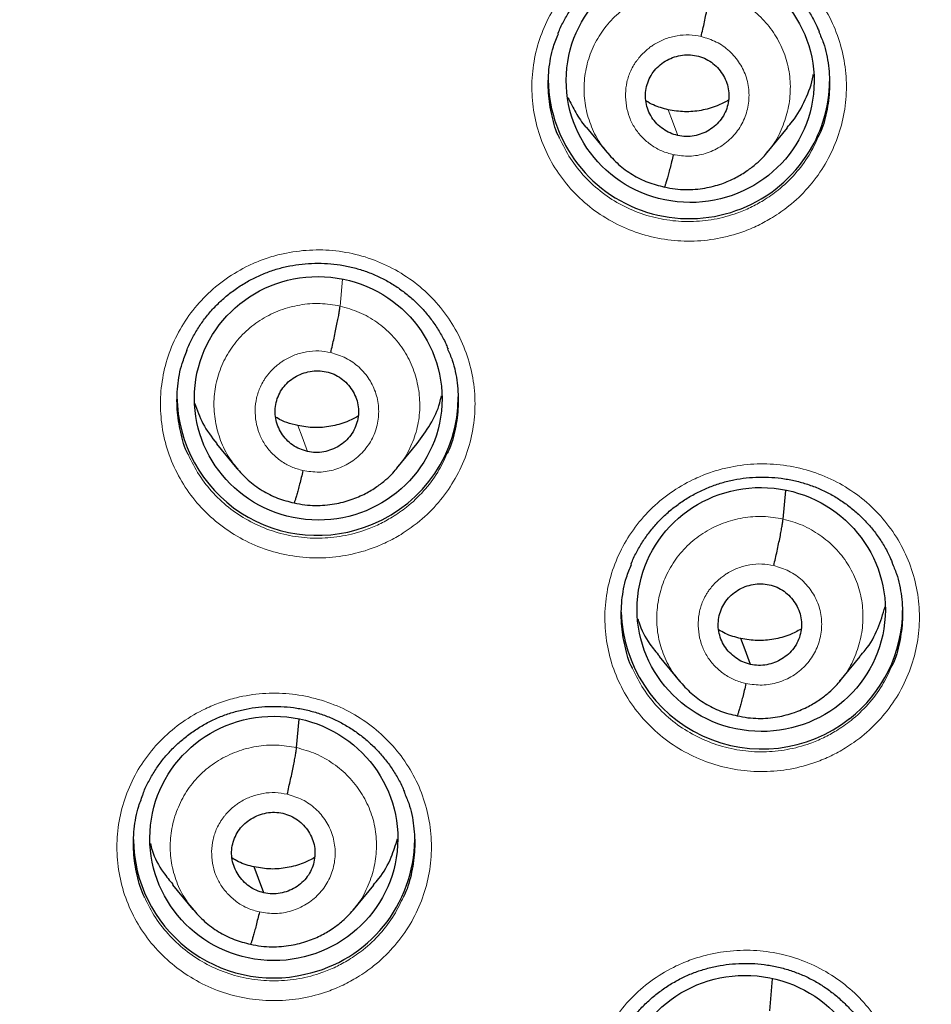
# Model space of a CAD drawing. Header units: millimetres. Extents: x 8 to 2314, y 12 to 2305.
# Tile 53 of 156: x 1087 to 1098, y 1794 to 1806. Entities that reach past the tile are written whole.
import ezdxf

# ---------------------------------------------------------------- set-up
doc = ezdxf.new("R2010")
doc.units = ezdxf.units.MM

msp = doc.modelspace()

# ---------------------------------------------------------------- linework, layer by layer
at = {"color": 7, "linetype": 'Continuous', "lineweight": 30}
for p, q in [((1093.407, 1804.689), (1093.654, 1804.391)), ((1095.591, 1804.389), (1095.837, 1804.686)), ((1095.595, 1804.401), (1095.587, 1804.392)), ((1088.937, 1800.869), (1089.183, 1800.571)), ((1091.117, 1800.574), (1091.363, 1800.873)), ((1095.784, 1799.959), (1095.815, 1800.303)), ((1094.285, 1798.297), (1094.532, 1797.999)), ((1096.47, 1798), (1096.716, 1798.298)), ((1096.474, 1798.012), (1096.466, 1798.003)), ((1089.905, 1797.197), (1089.936, 1797.54)), ((1088.405, 1795.54), (1088.652, 1795.241)), ((1090.591, 1795.238), (1090.838, 1795.536)), ((1090.596, 1795.251), (1090.587, 1795.242)), ((1095.623, 1794.018), (1095.657, 1794.402))]:
    msp.add_line(p, q, dxfattribs=at)
at = {"color": 252, "linetype": 'Continuous', "lineweight": 0}
msp.add_line((1090.431, 1802.533), (1090.46, 1802.858), dxfattribs=at)
at = {"color": 252, "linetype": 'Continuous', "lineweight": 0, "flags": 128}
for points in [[(1094.512, 1804.593), (1094.446, 1804.768), (1094.394, 1804.905)], [(1090.036, 1800.776), (1089.971, 1800.951), (1089.919, 1801.088)]]:
    msp.add_lwpolyline(points, dxfattribs=at)
at = {"color": 7, "linetype": 'Continuous', "lineweight": 30, "flags": 128}
for points in [[(1095.389, 1798.202), (1095.324, 1798.377), (1095.272, 1798.515)], [(1089.51, 1795.442), (1089.445, 1795.617), (1089.393, 1795.755)]]:
    msp.add_lwpolyline(points, dxfattribs=at)
at = {"color": 7, "linetype": 'Continuous', "lineweight": 30}
for centre, radius, start, end in [((1086.401, 1810.45), 23.103, 180.8483, 359.1517), ((1094.649, 1805.293), 1.704, 181.0087, 328.5342), ((1094.699, 1805.264), 1.646, 328.481, 359.3991), ((1090.155, 1801.458), 1.696, 180.7828, 293.1916), ((1090.191, 1801.442), 1.668, 292.2826, 359.7359), ((1095.529, 1798.883), 1.702, 181.6655, 308.3167), ((1095.57, 1798.858), 1.658, 307.7223, 359.8691), ((1089.624, 1796.105), 1.691, 180.6489, 283.0997), ((1089.656, 1796.097), 1.676, 282.0654, 359.6104)]:
    msp.add_arc(centre, radius, start, end, dxfattribs=at)
at = {"color": 252, "linetype": 'Continuous', "lineweight": 0}
for centre, radius, start, end in [((1086.401, 1810.485), 23.124, 184.4176, 355.534), ((1086.901, 1811.089), 44.979, 269.5642, 350.8082)]:
    msp.add_arc(centre, radius, start, end, dxfattribs=at)
at = {"color": 7, "linetype": 'Continuous', "lineweight": 30}
for centre, major_axis, ratio in [((1094.661, 1805.253), (1.496, -0.083), 0.980362), ((1090.166, 1801.418), (1.494, -0.079), 0.983231), ((1095.519, 1798.866), (1.492, -0.158), 0.982101), ((1089.63, 1796.1), (1.496, -0.083), 0.984989), ((1095.33, 1792.97), (1.493, -0.143), 0.983577)]:
    msp.add_ellipse(centre, major_axis=major_axis, ratio=ratio, dxfattribs=at)
at = {"color": 252, "linetype": 'Continuous', "lineweight": 0}
for points, knots in [([(1095.655, 1803.602), (1095.722, 1803.647), (1095.878, 1803.751), (1096.089, 1803.956), (1096.279, 1804.21), (1096.422, 1804.493), (1096.516, 1804.795), (1096.556, 1805.108), (1096.542, 1805.423), (1096.474, 1805.731), (1096.355, 1806.024), (1096.186, 1806.292), (1095.975, 1806.529), (1095.725, 1806.727), (1095.446, 1806.883), (1095.143, 1806.988), (1094.826, 1807.044), (1094.505, 1807.046), (1094.227, 1807.002), (1093.997, 1806.932), (1093.775, 1806.839), (1093.534, 1806.697), (1093.289, 1806.492), (1093.083, 1806.249), (1092.921, 1805.976), (1092.809, 1805.68), (1092.749, 1805.37), (1092.743, 1805.055), (1092.79, 1804.743), (1092.891, 1804.444), (1093.04, 1804.165), (1093.237, 1803.916), (1093.472, 1803.702), (1093.742, 1803.53), (1094.037, 1803.405), (1094.349, 1803.331), (1094.67, 1803.308), (1094.991, 1803.34), (1095.262, 1803.412), (1095.483, 1803.504), (1095.597, 1803.569), (1095.655, 1803.602)], [0, 0, 0, 0, 0.020431, 0.047274, 0.074117, 0.100959, 0.1278, 0.154641, 0.181482, 0.208325, 0.235168, 0.262013, 0.288859, 0.315707, 0.342556, 0.369405, 0.396255, 0.423104, 0.449953, 0.466724, 0.483495, 0.510337, 0.537179, 0.564021, 0.590863, 0.617704, 0.644545, 0.671386, 0.698228, 0.725071, 0.751915, 0.778762, 0.805608, 0.832457, 0.859306, 0.886156, 0.913005, 0.939854, 0.966702, 0.983351, 1, 1, 1, 1]), ([(1093.669, 1804.382), (1093.633, 1804.424), (1093.546, 1804.527), (1093.452, 1804.723), (1093.387, 1804.954), (1093.371, 1805.195), (1093.403, 1805.434), (1093.481, 1805.663), (1093.603, 1805.873), (1093.765, 1806.055), (1093.959, 1806.203), (1094.181, 1806.31), (1094.418, 1806.372), (1094.664, 1806.393), (1094.825, 1806.367), (1094.906, 1806.353)], [0, 0, 0, 0, 0.0535657, 0.1323922, 0.2112458, 0.2900567, 0.368937, 0.4478684, 0.5267346, 0.6055957, 0.6844515, 0.7632919, 0.842212, 0.9211248, 1, 1, 1, 1]), ([(1094.906, 1806.353), (1094.985, 1806.331), (1095.142, 1806.288), (1095.355, 1806.164), (1095.54, 1806.006), (1095.691, 1805.816), (1095.8, 1805.6), (1095.864, 1805.367), (1095.878, 1805.127), (1095.846, 1804.887), (1095.766, 1804.66), (1095.681, 1804.495), (1095.611, 1804.418), (1095.595, 1804.401)], [0, 0, 0, 0, 0.097394, 0.194658, 0.291963, 0.389233, 0.486491, 0.583666, 0.680791, 0.778044, 0.875296, 0.97242, 1, 1, 1, 1]), ([(1094.457, 1804.362), (1094.41, 1804.375), (1094.316, 1804.401), (1094.189, 1804.475), (1094.078, 1804.569), (1093.988, 1804.683), (1093.923, 1804.812), (1093.886, 1804.952), (1093.876, 1805.096), (1093.892, 1805.24), (1093.931, 1805.358), (1093.97, 1805.43), (1093.992, 1805.465), (1094.004, 1805.483), (1094.014, 1805.495), (1094.026, 1805.512), (1094.049, 1805.542), (1094.089, 1805.586), (1094.138, 1805.631), (1094.185, 1805.667), (1094.255, 1805.714), (1094.359, 1805.764), (1094.501, 1805.803), (1094.648, 1805.815), (1094.745, 1805.798), (1094.793, 1805.79)], [0, 0, 0, 0, 0.062595, 0.124976, 0.187335, 0.249628, 0.311862, 0.374265, 0.43688, 0.499532, 0.562176, 0.59722, 0.606397, 0.615571, 0.624741, 0.626606, 0.64241, 0.67353, 0.703949, 0.727663, 0.749884, 0.812385, 0.8749, 0.937372, 1, 1, 1, 1]), ([(1094.793, 1805.79), (1094.856, 1805.771), (1094.98, 1805.733), (1095.14, 1805.618), (1095.266, 1805.47), (1095.348, 1805.294), (1095.38, 1805.104), (1095.361, 1804.911), (1095.292, 1804.73), (1095.178, 1804.572), (1095.026, 1804.449), (1094.846, 1804.369), (1094.651, 1804.334), (1094.522, 1804.353), (1094.457, 1804.362)], [0, 0, 0, 0, 0.083337, 0.166672, 0.250006, 0.33334, 0.416671, 0.500005, 0.583337, 0.666672, 0.750007, 0.83334, 0.916666, 1, 1, 1, 1]), ([(1095.546, 1803.809), (1095.495, 1803.78), (1095.392, 1803.721), (1095.194, 1803.639), (1094.952, 1803.574), (1094.665, 1803.546), (1094.378, 1803.566), (1094.099, 1803.632), (1093.835, 1803.744), (1093.594, 1803.897), (1093.384, 1804.089), (1093.206, 1804.31), (1093.124, 1804.477), (1093.083, 1804.56)], [0, 0, 0, 0, 0.0606465, 0.121293, 0.2190929, 0.3168928, 0.4146998, 0.5125069, 0.6103104, 0.7081139, 0.8059088, 0.9037036, 1, 1, 1, 1]), ([(1096.209, 1804.576), (1096.174, 1804.502), (1096.1, 1804.342), (1095.933, 1804.126), (1095.746, 1803.942), (1095.606, 1803.849), (1095.546, 1803.809)], [0, 0, 0, 0, 0.239983, 0.515239, 0.790494, 1, 1, 1, 1]), ([(1091.168, 1799.774), (1091.234, 1799.818), (1091.389, 1799.921), (1091.599, 1800.124), (1091.79, 1800.378), (1091.934, 1800.66), (1092.028, 1800.961), (1092.068, 1801.274), (1092.055, 1801.588), (1091.987, 1801.896), (1091.868, 1802.189), (1091.7, 1802.457), (1091.489, 1802.695), (1091.24, 1802.893), (1090.96, 1803.049), (1090.658, 1803.156), (1090.341, 1803.212), (1090.019, 1803.214), (1089.741, 1803.171), (1089.511, 1803.102), (1089.29, 1803.01), (1089.048, 1802.869), (1088.803, 1802.664), (1088.597, 1802.422), (1088.435, 1802.15), (1088.322, 1801.855), (1088.261, 1801.546), (1088.255, 1801.231), (1088.301, 1800.919), (1088.402, 1800.62), (1088.551, 1800.341), (1088.747, 1800.092), (1088.983, 1799.877), (1089.252, 1799.705), (1089.547, 1799.579), (1089.859, 1799.504), (1090.18, 1799.481), (1090.5, 1799.511), (1090.772, 1799.584), (1090.994, 1799.675), (1091.11, 1799.741), (1091.168, 1799.774)], [0, 0, 0, 0, 0.020147, 0.046988, 0.073829, 0.100671, 0.127514, 0.154359, 0.181204, 0.208052, 0.2349, 0.26175, 0.288599, 0.315448, 0.342298, 0.369145, 0.395992, 0.422836, 0.449681, 0.466444, 0.483207, 0.510049, 0.536891, 0.563732, 0.590574, 0.617417, 0.644261, 0.671107, 0.697953, 0.724802, 0.75165, 0.7785, 0.80535, 0.832198, 0.859047, 0.885893, 0.91274, 0.939583, 0.966427, 0.983213, 1, 1, 1, 1]), ([(1089.197, 1800.563), (1089.161, 1800.606), (1089.073, 1800.71), (1088.981, 1800.908), (1088.916, 1801.139), (1088.899, 1801.379), (1088.928, 1801.618), (1089.007, 1801.845), (1089.129, 1802.054), (1089.29, 1802.235), (1089.484, 1802.383), (1089.705, 1802.489), (1089.942, 1802.552), (1090.189, 1802.573), (1090.35, 1802.546), (1090.431, 1802.533)], [0, 0, 0, 0, 0.054637, 0.133398, 0.212316, 0.291159, 0.369764, 0.44834, 0.527066, 0.605808, 0.684469, 0.763248, 0.842191, 0.921125, 1, 1, 1, 1]), ([(1090.431, 1802.533), (1090.509, 1802.511), (1090.666, 1802.466), (1090.878, 1802.342), (1091.063, 1802.185), (1091.212, 1801.994), (1091.319, 1801.778), (1091.383, 1801.545), (1091.401, 1801.306), (1091.372, 1801.066), (1091.291, 1800.841), (1091.204, 1800.677), (1091.134, 1800.601), (1091.119, 1800.584)], [0, 0, 0, 0, 0.09741, 0.194797, 0.292075, 0.389191, 0.486445, 0.583892, 0.681247, 0.778308, 0.875332, 0.972541, 1, 1, 1, 1]), ([(1089.982, 1800.545), (1089.934, 1800.558), (1089.84, 1800.584), (1089.713, 1800.658), (1089.603, 1800.752), (1089.513, 1800.866), (1089.448, 1800.995), (1089.411, 1801.135), (1089.4, 1801.278), (1089.417, 1801.422), (1089.456, 1801.54), (1089.495, 1801.612), (1089.517, 1801.647), (1089.529, 1801.664), (1089.538, 1801.677), (1089.55, 1801.693), (1089.573, 1801.723), (1089.615, 1801.769), (1089.666, 1801.815), (1089.713, 1801.851), (1089.782, 1801.896), (1089.883, 1801.946), (1090.025, 1801.984), (1090.173, 1801.996), (1090.269, 1801.979), (1090.318, 1801.97)], [0, 0, 0, 0, 0.062596, 0.124977, 0.187335, 0.249628, 0.311862, 0.374265, 0.436879, 0.49953, 0.562173, 0.597216, 0.606393, 0.615567, 0.624736, 0.626485, 0.642139, 0.673407, 0.706531, 0.730892, 0.749877, 0.812377, 0.874896, 0.93737, 1, 1, 1, 1]), ([(1090.318, 1801.97), (1090.38, 1801.951), (1090.505, 1801.913), (1090.665, 1801.798), (1090.791, 1801.65), (1090.872, 1801.475), (1090.905, 1801.284), (1090.886, 1801.092), (1090.817, 1800.911), (1090.702, 1800.754), (1090.55, 1800.63), (1090.371, 1800.551), (1090.176, 1800.516), (1090.046, 1800.535), (1089.982, 1800.545)], [0, 0, 0, 0, 0.083333, 0.166663, 0.249999, 0.333333, 0.416667, 0.499997, 0.583328, 0.666661, 0.749995, 0.833329, 0.916663, 1, 1, 1, 1]), ([(1091.06, 1799.982), (1091.008, 1799.952), (1090.905, 1799.893), (1090.706, 1799.811), (1090.463, 1799.747), (1090.177, 1799.72), (1089.89, 1799.74), (1089.611, 1799.807), (1089.347, 1799.92), (1089.106, 1800.074), (1088.896, 1800.266), (1088.719, 1800.486), (1088.637, 1800.653), (1088.597, 1800.735)], [0, 0, 0, 0, 0.061142, 0.122283, 0.220053, 0.317822, 0.415591, 0.51336, 0.611131, 0.708901, 0.806684, 0.904468, 1, 1, 1, 1]), ([(1091.722, 1800.746), (1091.687, 1800.671), (1091.613, 1800.511), (1091.445, 1800.295), (1091.258, 1800.113), (1091.12, 1800.021), (1091.06, 1799.982)], [0, 0, 0, 0, 0.242149, 0.517672, 0.793195, 1, 1, 1, 1]), ([(1096.537, 1797.193), (1096.604, 1797.237), (1096.759, 1797.341), (1096.97, 1797.545), (1097.161, 1797.798), (1097.304, 1798.08), (1097.398, 1798.382), (1097.438, 1798.694), (1097.425, 1799.008), (1097.357, 1799.316), (1097.238, 1799.608), (1097.07, 1799.876), (1096.859, 1800.113), (1096.609, 1800.311), (1096.33, 1800.466), (1096.027, 1800.572), (1095.71, 1800.627), (1095.388, 1800.629), (1095.11, 1800.585), (1094.88, 1800.516), (1094.659, 1800.424), (1094.417, 1800.281), (1094.172, 1800.077), (1093.967, 1799.834), (1093.805, 1799.562), (1093.692, 1799.267), (1093.631, 1798.958), (1093.625, 1798.643), (1093.672, 1798.332), (1093.772, 1798.033), (1093.922, 1797.755), (1094.118, 1797.506), (1094.354, 1797.292), (1094.623, 1797.121), (1094.918, 1796.996), (1095.231, 1796.922), (1095.551, 1796.899), (1095.872, 1796.93), (1096.143, 1797.003), (1096.365, 1797.094), (1096.48, 1797.16), (1096.537, 1797.193)], [0, 0, 0, 0, 0.020309, 0.047144, 0.07398, 0.100816, 0.127651, 0.154491, 0.181331, 0.208178, 0.235024, 0.261877, 0.28873, 0.315585, 0.34244, 0.369294, 0.396148, 0.422996, 0.449845, 0.466612, 0.483379, 0.510215, 0.53705, 0.563886, 0.590721, 0.617558, 0.644395, 0.671236, 0.698078, 0.724927, 0.751776, 0.778629, 0.805483, 0.832339, 0.859194, 0.886047, 0.912899, 0.939745, 0.966592, 0.983296, 1, 1, 1, 1]), ([(1094.542, 1797.995), (1094.508, 1798.035), (1094.422, 1798.137), (1094.329, 1798.331), (1094.264, 1798.562), (1094.25, 1798.802), (1094.282, 1799.041), (1094.36, 1799.269), (1094.481, 1799.479), (1094.642, 1799.661), (1094.837, 1799.809), (1095.058, 1799.916), (1095.296, 1799.979), (1095.542, 1800), (1095.703, 1799.973), (1095.784, 1799.959)], [0, 0, 0, 0, 0.051603, 0.130652, 0.209635, 0.288576, 0.367622, 0.446667, 0.525606, 0.604588, 0.683638, 0.762697, 0.841785, 0.92084, 1, 1, 1, 1]), ([(1095.784, 1799.959), (1095.863, 1799.937), (1096.02, 1799.893), (1096.232, 1799.77), (1096.418, 1799.613), (1096.569, 1799.423), (1096.678, 1799.207), (1096.742, 1798.975), (1096.756, 1798.735), (1096.724, 1798.496), (1096.644, 1798.269), (1096.559, 1798.104), (1096.489, 1798.029), (1096.474, 1798.012)], [0, 0, 0, 0, 0.097455, 0.194779, 0.292145, 0.389475, 0.486794, 0.58403, 0.681216, 0.77853, 0.875843, 0.973026, 1, 1, 1, 1]), ([(1095.335, 1797.971), (1095.288, 1797.984), (1095.193, 1798.01), (1095.067, 1798.084), (1094.956, 1798.178), (1094.866, 1798.292), (1094.801, 1798.421), (1094.764, 1798.56), (1094.754, 1798.704), (1094.77, 1798.847), (1094.809, 1798.965), (1094.848, 1799.037), (1094.87, 1799.072), (1094.882, 1799.089), (1094.891, 1799.102), (1094.904, 1799.118), (1094.927, 1799.148), (1094.967, 1799.193), (1095.017, 1799.238), (1095.064, 1799.274), (1095.134, 1799.321), (1095.237, 1799.371), (1095.379, 1799.409), (1095.526, 1799.422), (1095.623, 1799.405), (1095.671, 1799.396)], [0, 0, 0, 0, 0.062595, 0.124976, 0.187334, 0.249627, 0.311861, 0.374265, 0.436879, 0.49953, 0.562172, 0.597214, 0.606391, 0.615564, 0.624734, 0.626526, 0.642236, 0.673451, 0.70472, 0.728628, 0.749879, 0.81238, 0.874898, 0.937372, 1, 1, 1, 1]), ([(1095.671, 1799.396), (1095.734, 1799.377), (1095.858, 1799.34), (1096.018, 1799.225), (1096.144, 1799.077), (1096.226, 1798.902), (1096.258, 1798.712), (1096.239, 1798.52), (1096.17, 1798.339), (1096.056, 1798.181), (1095.904, 1798.058), (1095.724, 1797.978), (1095.529, 1797.943), (1095.4, 1797.962), (1095.335, 1797.971)], [0, 0, 0, 0, 0.083337, 0.166672, 0.250006, 0.33334, 0.41667, 0.500005, 0.583336, 0.666667, 0.750002, 0.833337, 0.916667, 1, 1, 1, 1]), ([(1096.428, 1797.401), (1096.377, 1797.372), (1096.274, 1797.313), (1096.076, 1797.231), (1095.833, 1797.166), (1095.546, 1797.138), (1095.26, 1797.158), (1094.98, 1797.225), (1094.716, 1797.337), (1094.475, 1797.489), (1094.265, 1797.681), (1094.088, 1797.901), (1094.005, 1798.068), (1093.965, 1798.152)], [0, 0, 0, 0, 0.0608147, 0.1216295, 0.2193659, 0.3171023, 0.4148376, 0.5125731, 0.6103147, 0.7080565, 0.8058263, 0.9035962, 1, 1, 1, 1]), ([(1097.091, 1798.168), (1097.056, 1798.093), (1096.982, 1797.933), (1096.815, 1797.717), (1096.627, 1797.534), (1096.488, 1797.441), (1096.428, 1797.401)], [0, 0, 0, 0, 0.24178, 0.516819, 0.791858, 1, 1, 1, 1]), ([(1090.642, 1794.423), (1090.708, 1794.467), (1090.862, 1794.57), (1091.072, 1794.772), (1091.263, 1795.025), (1091.407, 1795.307), (1091.501, 1795.607), (1091.541, 1795.919), (1091.528, 1796.234), (1091.461, 1796.541), (1091.342, 1796.833), (1091.174, 1797.101), (1090.963, 1797.339), (1090.713, 1797.537), (1090.434, 1797.693), (1090.131, 1797.799), (1089.815, 1797.856), (1089.493, 1797.858), (1089.215, 1797.815), (1088.985, 1797.746), (1088.764, 1797.655), (1088.522, 1797.513), (1088.277, 1797.309), (1088.071, 1797.068), (1087.909, 1796.796), (1087.796, 1796.502), (1087.735, 1796.193), (1087.728, 1795.878), (1087.775, 1795.567), (1087.875, 1795.269), (1088.025, 1794.99), (1088.221, 1794.741), (1088.456, 1794.527), (1088.725, 1794.355), (1089.02, 1794.229), (1089.333, 1794.154), (1089.653, 1794.131), (1089.974, 1794.161), (1090.246, 1794.233), (1090.468, 1794.324), (1090.584, 1794.39), (1090.642, 1794.423)], [0, 0, 0, 0, 0.020002, 0.046838, 0.073675, 0.100517, 0.127359, 0.154208, 0.181056, 0.20791, 0.234764, 0.26162, 0.288475, 0.315327, 0.34218, 0.369026, 0.395872, 0.422712, 0.449552, 0.466306, 0.48306, 0.5099, 0.53674, 0.56358, 0.590419, 0.617263, 0.644107, 0.670958, 0.697809, 0.724663, 0.751518, 0.778373, 0.805228, 0.832079, 0.85893, 0.885774, 0.912618, 0.939456, 0.966294, 0.983147, 1, 1, 1, 1]), ([(1088.663, 1795.237), (1088.629, 1795.277), (1088.543, 1795.379), (1088.45, 1795.572), (1088.385, 1795.803), (1088.371, 1796.044), (1088.403, 1796.282), (1088.481, 1796.51), (1088.602, 1796.72), (1088.763, 1796.901), (1088.958, 1797.048), (1089.179, 1797.155), (1089.416, 1797.218), (1089.663, 1797.238), (1089.824, 1797.21), (1089.905, 1797.197)], [0, 0, 0, 0, 0.051492, 0.130551, 0.209542, 0.288493, 0.367548, 0.446602, 0.525551, 0.604542, 0.683601, 0.762669, 0.841767, 0.92083, 1, 1, 1, 1]), ([(1089.905, 1797.197), (1089.983, 1797.175), (1090.141, 1797.131), (1090.353, 1797.007), (1090.539, 1796.85), (1090.689, 1796.659), (1090.799, 1796.444), (1090.863, 1796.212), (1090.877, 1795.972), (1090.845, 1795.733), (1090.765, 1795.507), (1090.68, 1795.343), (1090.611, 1795.267), (1090.596, 1795.251)], [0, 0, 0, 0, 0.097506, 0.19488, 0.292295, 0.389676, 0.487045, 0.584331, 0.681567, 0.778931, 0.876294, 0.973528, 1, 1, 1, 1]), ([(1089.456, 1795.211), (1089.409, 1795.224), (1089.314, 1795.25), (1089.187, 1795.324), (1089.077, 1795.419), (1088.987, 1795.532), (1088.922, 1795.661), (1088.885, 1795.8), (1088.874, 1795.944), (1088.891, 1796.087), (1088.93, 1796.205), (1088.969, 1796.277), (1088.991, 1796.312), (1089.003, 1796.329), (1089.012, 1796.342), (1089.024, 1796.358), (1089.047, 1796.388), (1089.088, 1796.433), (1089.137, 1796.478), (1089.184, 1796.514), (1089.254, 1796.56), (1089.357, 1796.61), (1089.499, 1796.648), (1089.647, 1796.66), (1089.744, 1796.643), (1089.792, 1796.634)], [0, 0, 0, 0, 0.062596, 0.124976, 0.187334, 0.249628, 0.311861, 0.374265, 0.436879, 0.49953, 0.562172, 0.597215, 0.606391, 0.615565, 0.624734, 0.626526, 0.642236, 0.673451, 0.704713, 0.72862, 0.74988, 0.81238, 0.874898, 0.937371, 1, 1, 1, 1]), ([(1089.792, 1796.634), (1089.854, 1796.615), (1089.979, 1796.577), (1090.139, 1796.463), (1090.265, 1796.315), (1090.347, 1796.139), (1090.379, 1795.949), (1090.36, 1795.757), (1090.291, 1795.577), (1090.177, 1795.42), (1090.024, 1795.297), (1089.845, 1795.217), (1089.65, 1795.183), (1089.52, 1795.202), (1089.456, 1795.211)], [0, 0, 0, 0, 0.083335, 0.166662, 0.249997, 0.333332, 0.416666, 0.499998, 0.583334, 0.66667, 0.750004, 0.833338, 0.916665, 1, 1, 1, 1]), ([(1090.535, 1794.633), (1090.483, 1794.603), (1090.379, 1794.544), (1090.18, 1794.463), (1089.937, 1794.398), (1089.65, 1794.371), (1089.364, 1794.392), (1089.084, 1794.459), (1088.821, 1794.571), (1088.58, 1794.724), (1088.369, 1794.916), (1088.252, 1795.065), (1088.15, 1795.22), (1088.11, 1795.303), (1088.07, 1795.386)], [0, 0, 0, 0, 0.061338, 0.122677, 0.220353, 0.318029, 0.415704, 0.51338, 0.611055, 0.70873, 0.806432, 0.904135, 0.904395, 1, 1, 1, 1]), ([(1091.196, 1795.396), (1091.161, 1795.321), (1091.086, 1795.161), (1090.919, 1794.945), (1090.732, 1794.764), (1090.594, 1794.672), (1090.535, 1794.633)], [0, 0, 0, 0, 0.243234, 0.518893, 0.794551, 1, 1, 1, 1]), ([(1096.334, 1791.322), (1096.4, 1791.366), (1096.555, 1791.469), (1096.765, 1791.672), (1096.956, 1791.925), (1097.1, 1792.207), (1097.194, 1792.508), (1097.234, 1792.819), (1097.221, 1793.133), (1097.153, 1793.44), (1097.034, 1793.732), (1096.866, 1793.999), (1096.655, 1794.236), (1096.405, 1794.434), (1096.125, 1794.589), (1095.822, 1794.694), (1095.506, 1794.75), (1095.184, 1794.751), (1094.906, 1794.708), (1094.676, 1794.639), (1094.455, 1794.546), (1094.213, 1794.405), (1093.968, 1794.201), (1093.763, 1793.959), (1093.6, 1793.687), (1093.488, 1793.392), (1093.427, 1793.084), (1093.421, 1792.77), (1093.467, 1792.459), (1093.568, 1792.161), (1093.717, 1791.883), (1093.914, 1791.635), (1094.149, 1791.421), (1094.419, 1791.25), (1094.714, 1791.125), (1095.026, 1791.051), (1095.347, 1791.028), (1095.667, 1791.059), (1095.939, 1791.132), (1096.161, 1791.223), (1096.276, 1791.289), (1096.334, 1791.322)], [0, 0, 0, 0, 0.020165, 0.046992, 0.073819, 0.100651, 0.127483, 0.154325, 0.181168, 0.208022, 0.234876, 0.261739, 0.288601, 0.315463, 0.342326, 0.369182, 0.396037, 0.422881, 0.449725, 0.466481, 0.483238, 0.510068, 0.536897, 0.563727, 0.590556, 0.617391, 0.644226, 0.671072, 0.697919, 0.724776, 0.751633, 0.778497, 0.80536, 0.832221, 0.859082, 0.885934, 0.912787, 0.939627, 0.966467, 0.983233, 1, 1, 1, 1])]:
    msp.add_open_spline(points, degree=3, knots=knots, dxfattribs=at)
at = {"color": 7, "linetype": 'Continuous', "lineweight": 30}
for points, knots in [([(1093.064, 1805.823), (1093.065, 1805.826), (1093.082, 1805.876), (1093.128, 1805.967), (1093.202, 1806.097), (1093.289, 1806.22), (1093.387, 1806.335), (1093.495, 1806.442), (1093.614, 1806.54), (1093.741, 1806.626), (1093.875, 1806.701), (1094.014, 1806.764), (1094.158, 1806.813), (1094.306, 1806.849), (1094.457, 1806.873), (1094.61, 1806.883), (1094.764, 1806.879), (1094.918, 1806.863), (1095.069, 1806.832), (1095.217, 1806.789), (1095.359, 1806.733), (1095.493, 1806.665), (1095.621, 1806.585), (1095.742, 1806.494), (1095.855, 1806.392), (1095.958, 1806.28), (1096.052, 1806.16), (1096.132, 1806.031), (1096.189, 1805.926), (1096.214, 1805.863), (1096.22, 1805.846)], [0, 0, 0, 0, 0.002163, 0.039818, 0.07714, 0.114683, 0.15252, 0.190577, 0.228759, 0.266934, 0.30498, 0.342812, 0.380346, 0.417656, 0.455239, 0.493112, 0.531189, 0.569363, 0.607495, 0.645485, 0.683271, 0.720692, 0.757906, 0.795542, 0.833528, 0.871745, 0.910048, 0.948235, 0.986161, 1, 1, 1, 1]), ([(1084.135, 1785.194), (1084.154, 1785.192), (1084.37, 1785.171), (1084.784, 1785.144), (1085.378, 1785.112), (1085.972, 1785.096), (1086.567, 1785.093), (1087.161, 1785.103), (1087.755, 1785.128), (1088.348, 1785.165), (1088.941, 1785.217), (1089.532, 1785.282), (1090.121, 1785.361), (1090.708, 1785.453), (1091.293, 1785.558), (1091.875, 1785.677), (1092.454, 1785.809), (1093.03, 1785.955), (1093.602, 1786.114), (1094.171, 1786.285), (1094.735, 1786.47), (1095.294, 1786.668), (1095.849, 1786.878), (1096.398, 1787.101), (1096.943, 1787.337), (1097.481, 1787.585), (1098.013, 1787.845), (1098.539, 1788.118), (1099.058, 1788.402), (1099.571, 1788.698), (1100.076, 1789.006), (1100.574, 1789.326), (1101.064, 1789.657), (1101.546, 1789.999), (1102.02, 1790.351), (1102.485, 1790.715), (1102.942, 1791.089), (1103.389, 1791.474), (1103.827, 1791.869), (1104.256, 1792.273), (1104.675, 1792.688), (1105.084, 1793.112), (1105.483, 1793.545), (1105.871, 1793.987), (1106.249, 1794.438), (1106.616, 1794.898), (1106.972, 1795.366), (1107.316, 1795.841), (1107.65, 1796.325), (1107.972, 1796.816), (1108.282, 1797.315), (1108.58, 1797.82), (1108.865, 1798.332), (1109.139, 1798.85), (1109.4, 1799.375), (1109.649, 1799.905), (1109.885, 1800.441), (1110.109, 1800.983), (1110.319, 1801.529), (1110.516, 1802.08), (1110.701, 1802.635), (1110.871, 1803.194), (1111.029, 1803.757), (1111.173, 1804.324), (1111.304, 1804.894), (1111.421, 1805.466), (1111.506, 1805.932), (1111.548, 1806.207), (1111.561, 1806.29)], [0, 0, 0, 0, 0.001463, 0.016968, 0.032473, 0.047978, 0.063483, 0.078988, 0.094493, 0.109998, 0.125503, 0.141008, 0.156513, 0.172018, 0.187523, 0.203027, 0.218532, 0.234036, 0.24954, 0.265044, 0.280548, 0.296052, 0.311555, 0.327058, 0.342561, 0.358063, 0.373566, 0.389068, 0.404569, 0.420071, 0.435571, 0.451072, 0.466572, 0.482072, 0.497571, 0.51307, 0.528569, 0.544067, 0.559565, 0.575062, 0.590559, 0.606056, 0.621552, 0.637047, 0.652542, 0.668037, 0.683531, 0.699025, 0.714518, 0.730011, 0.745504, 0.760996, 0.776487, 0.791979, 0.807469, 0.82296, 0.83845, 0.85394, 0.869429, 0.884918, 0.900407, 0.915895, 0.931383, 0.946871, 0.962358, 0.977846, 0.993333, 1, 1, 1, 1]), ([(1094.793, 1805.79), (1094.8, 1805.819), (1094.814, 1805.878), (1094.834, 1805.967), (1094.852, 1806.054), (1094.869, 1806.135), (1094.883, 1806.208), (1094.894, 1806.27), (1094.902, 1806.321), (1094.905, 1806.343), (1094.906, 1806.353)], [0, 0, 0, 0, 0.1249, 0.249894, 0.375009, 0.500032, 0.624916, 0.749901, 0.874962, 1, 1, 1, 1]), ([(1093.083, 1804.56), (1093.082, 1804.562), (1093.037, 1804.645), (1092.987, 1804.83), (1092.94, 1805.107), (1092.948, 1805.389), (1092.99, 1805.631), (1093.047, 1805.771), (1093.069, 1805.824)], [0, 0, 0, 0, 0.003291, 0.219674, 0.436037, 0.6524, 0.868758, 1, 1, 1, 1]), ([(1096.216, 1805.847), (1096.235, 1805.802), (1096.293, 1805.671), (1096.338, 1805.437), (1096.353, 1805.156), (1096.313, 1804.877), (1096.263, 1804.681), (1096.214, 1804.587), (1096.209, 1804.576)], [0, 0, 0, 0, 0.112447, 0.327463, 0.542463, 0.757463, 0.972462, 1, 1, 1, 1]), ([(1094.512, 1804.593), (1094.48, 1804.602), (1094.416, 1804.621), (1094.331, 1804.67), (1094.255, 1804.734), (1094.194, 1804.811), (1094.15, 1804.898), (1094.124, 1804.992), (1094.118, 1805.09), (1094.131, 1805.186), (1094.163, 1805.278), (1094.212, 1805.363), (1094.278, 1805.435), (1094.358, 1805.494), (1094.447, 1805.537), (1094.542, 1805.564), (1094.641, 1805.574), (1094.706, 1805.563), (1094.739, 1805.558)], [0, 0, 0, 0, 0.062623, 0.12528, 0.187933, 0.250503, 0.313081, 0.37568, 0.438244, 0.500809, 0.563265, 0.625489, 0.687674, 0.750107, 0.812713, 0.875256, 0.937605, 1, 1, 1, 1]), ([(1094.739, 1805.558), (1094.771, 1805.549), (1094.834, 1805.531), (1094.919, 1805.48), (1094.993, 1805.416), (1095.053, 1805.338), (1095.098, 1805.252), (1095.125, 1805.158), (1095.132, 1805.062), (1095.119, 1804.965), (1095.087, 1804.873), (1095.038, 1804.789), (1094.972, 1804.716), (1094.893, 1804.657), (1094.804, 1804.613), (1094.709, 1804.587), (1094.609, 1804.577), (1094.544, 1804.588), (1094.512, 1804.593)], [0, 0, 0, 0, 0.062617, 0.125099, 0.18776, 0.250495, 0.31306, 0.37535, 0.437608, 0.500001, 0.562395, 0.624652, 0.68694, 0.749505, 0.81224, 0.874901, 0.937383, 1, 1, 1, 1]), ([(1095.832, 1804.69), (1095.855, 1804.715), (1095.947, 1804.814), (1096.053, 1805.027), (1096.135, 1805.22), (1096.149, 1805.326), (1096.149, 1805.332)], [0, 0, 0, 0, 0.139655, 0.556805, 0.974509, 1, 1, 1, 1]), ([(1093.185, 1805.052), (1093.215, 1804.991), (1093.275, 1804.868), (1093.354, 1804.747), (1093.404, 1804.693), (1093.408, 1804.69)], [0, 0, 0, 0, 0.480329, 0.966872, 1, 1, 1, 1]), ([(1094.394, 1804.905), (1094.334, 1804.921), (1094.24, 1804.946), (1094.156, 1804.994), (1094.126, 1805.012)], [0, 0, 0, 0, 0.643221, 1, 1, 1, 1]), ([(1095.123, 1805.019), (1095.078, 1804.995), (1094.974, 1804.94), (1094.794, 1804.892), (1094.593, 1804.872), (1094.461, 1804.894), (1094.394, 1804.905)], [0, 0, 0, 0, 0.2021102, 0.4683899, 0.7339091, 1, 1, 1, 1]), ([(1093.651, 1804.396), (1093.698, 1804.343), (1093.791, 1804.239), (1093.961, 1804.117), (1094.148, 1804.021), (1094.282, 1803.988), (1094.35, 1803.971)], [0, 0, 0, 0, 0.25117, 0.501589, 0.751004, 1, 1, 1, 1]), ([(1094.35, 1803.972), (1094.393, 1803.963), (1094.478, 1803.946), (1094.642, 1803.936), (1094.832, 1803.951), (1095.036, 1804.004), (1095.207, 1804.078), (1095.346, 1804.162), (1095.454, 1804.247), (1095.538, 1804.326), (1095.582, 1804.377), (1095.601, 1804.4)], [0, 0, 0, 0, 0.095288, 0.18588, 0.353676, 0.504326, 0.63778, 0.753979, 0.852994, 0.93494, 1, 1, 1, 1]), ([(1094.457, 1804.362), (1094.45, 1804.333), (1094.437, 1804.276), (1094.417, 1804.198), (1094.399, 1804.128), (1094.382, 1804.068), (1094.368, 1804.021), (1094.357, 1803.987), (1094.352, 1803.977), (1094.35, 1803.973)], [0, 0, 0, 0, 0.146113, 0.291757, 0.437808, 0.584287, 0.730781, 0.876872, 1, 1, 1, 1]), ([(1088.578, 1801.997), (1088.579, 1802), (1088.596, 1802.05), (1088.642, 1802.142), (1088.716, 1802.271), (1088.803, 1802.394), (1088.901, 1802.509), (1089.01, 1802.615), (1089.129, 1802.712), (1089.256, 1802.799), (1089.39, 1802.873), (1089.53, 1802.935), (1089.674, 1802.984), (1089.821, 1803.02), (1089.972, 1803.043), (1090.125, 1803.052), (1090.28, 1803.049), (1090.433, 1803.031), (1090.585, 1803.001), (1090.732, 1802.957), (1090.874, 1802.901), (1091.009, 1802.833), (1091.136, 1802.753), (1091.257, 1802.662), (1091.369, 1802.56), (1091.473, 1802.448), (1091.566, 1802.327), (1091.647, 1802.199), (1091.703, 1802.093), (1091.728, 1802.029), (1091.735, 1802.012)], [0, 0, 0, 0, 0.002449, 0.040099, 0.077417, 0.114953, 0.152781, 0.190828, 0.228999, 0.267162, 0.305194, 0.343011, 0.380528, 0.417819, 0.455379, 0.49323, 0.531283, 0.569433, 0.607541, 0.645507, 0.683267, 0.720663, 0.757852, 0.795461, 0.833423, 0.871616, 0.909899, 0.948067, 0.985976, 1, 1, 1, 1]), ([(1090.318, 1801.97), (1090.325, 1802), (1090.338, 1802.058), (1090.358, 1802.147), (1090.377, 1802.234), (1090.393, 1802.315), (1090.408, 1802.388), (1090.419, 1802.45), (1090.427, 1802.501), (1090.429, 1802.522), (1090.431, 1802.533)], [0, 0, 0, 0, 0.125233, 0.250325, 0.375369, 0.500221, 0.62491, 0.749747, 0.874786, 1, 1, 1, 1]), ([(1088.597, 1800.735), (1088.596, 1800.737), (1088.55, 1800.821), (1088.5, 1801.007), (1088.454, 1801.284), (1088.462, 1801.565), (1088.504, 1801.807), (1088.562, 1801.946), (1088.583, 1801.998)], [0, 0, 0, 0, 0.005002, 0.221263, 0.437534, 0.653804, 0.870066, 1, 1, 1, 1]), ([(1091.73, 1802.013), (1091.75, 1801.968), (1091.807, 1801.837), (1091.852, 1801.604), (1091.866, 1801.323), (1091.827, 1801.044), (1091.776, 1800.85), (1091.728, 1800.756), (1091.722, 1800.746)], [0, 0, 0, 0, 0.112656, 0.327993, 0.543307, 0.75862, 0.97391, 1, 1, 1, 1]), ([(1090.036, 1800.776), (1090.004, 1800.785), (1089.941, 1800.803), (1089.855, 1800.853), (1089.78, 1800.916), (1089.72, 1800.994), (1089.676, 1801.081), (1089.65, 1801.175), (1089.642, 1801.272), (1089.655, 1801.369), (1089.687, 1801.461), (1089.736, 1801.545), (1089.802, 1801.618), (1089.881, 1801.676), (1089.971, 1801.719), (1090.066, 1801.746), (1090.166, 1801.755), (1090.231, 1801.744), (1090.263, 1801.739)], [0, 0, 0, 0, 0.062612, 0.125213, 0.18775, 0.250249, 0.31285, 0.375471, 0.437969, 0.500407, 0.562872, 0.625248, 0.687503, 0.749894, 0.812483, 0.875086, 0.937547, 1, 1, 1, 1]), ([(1090.263, 1801.739), (1090.295, 1801.73), (1090.359, 1801.712), (1090.444, 1801.661), (1090.518, 1801.597), (1090.578, 1801.519), (1090.623, 1801.433), (1090.65, 1801.339), (1090.656, 1801.243), (1090.643, 1801.146), (1090.612, 1801.055), (1090.563, 1800.97), (1090.497, 1800.898), (1090.418, 1800.839), (1090.329, 1800.795), (1090.233, 1800.769), (1090.134, 1800.759), (1090.069, 1800.77), (1090.036, 1800.776)], [0, 0, 0, 0, 0.062617, 0.1250982, 0.1877581, 0.2504928, 0.3130586, 0.3753489, 0.4376081, 0.5000023, 0.5623957, 0.6246533, 0.6869423, 0.7495075, 0.8122423, 0.8749025, 0.9373835, 1, 1, 1, 1]), ([(1091.362, 1800.873), (1091.417, 1800.948), (1091.528, 1801.099), (1091.624, 1801.298), (1091.649, 1801.419), (1091.655, 1801.448)], [0, 0, 0, 0, 0.4280691, 0.8644615, 1, 1, 1, 1]), ([(1088.673, 1801.361), (1088.702, 1801.277), (1088.764, 1801.099), (1088.879, 1800.949), (1088.94, 1800.871)], [0, 0, 0, 0, 0.475289, 1, 1, 1, 1]), ([(1089.919, 1801.088), (1089.831, 1801.11), (1089.735, 1801.133), (1089.657, 1801.188), (1089.652, 1801.192)], [0, 0, 0, 0, 0.926651, 1, 1, 1, 1]), ([(1090.647, 1801.201), (1090.603, 1801.177), (1090.499, 1801.122), (1090.319, 1801.075), (1090.117, 1801.055), (1089.985, 1801.077), (1089.919, 1801.088)], [0, 0, 0, 0, 0.202248, 0.468481, 0.733953, 1, 1, 1, 1]), ([(1089.175, 1800.58), (1089.222, 1800.528), (1089.315, 1800.424), (1089.486, 1800.301), (1089.672, 1800.205), (1089.807, 1800.171), (1089.874, 1800.154)], [0, 0, 0, 0, 0.251101, 0.501498, 0.750937, 1, 1, 1, 1]), ([(1089.874, 1800.155), (1089.918, 1800.146), (1090.002, 1800.129), (1090.166, 1800.119), (1090.357, 1800.134), (1090.56, 1800.187), (1090.732, 1800.261), (1090.871, 1800.344), (1090.98, 1800.429), (1091.063, 1800.508), (1091.107, 1800.56), (1091.126, 1800.582)], [0, 0, 0, 0, 0.0952565, 0.1858225, 0.3535782, 0.5042056, 0.6376527, 0.7538602, 0.8528995, 0.9348852, 1, 1, 1, 1]), ([(1089.982, 1800.545), (1089.975, 1800.516), (1089.961, 1800.459), (1089.942, 1800.381), (1089.923, 1800.311), (1089.907, 1800.252), (1089.893, 1800.204), (1089.881, 1800.171), (1089.877, 1800.161), (1089.875, 1800.156)], [0, 0, 0, 0, 0.145738, 0.291276, 0.437418, 0.584097, 0.730816, 0.877067, 1, 1, 1, 1]), ([(1093.945, 1799.409), (1093.947, 1799.412), (1093.964, 1799.463), (1094.01, 1799.555), (1094.084, 1799.684), (1094.171, 1799.807), (1094.269, 1799.922), (1094.378, 1800.029), (1094.497, 1800.126), (1094.624, 1800.212), (1094.758, 1800.287), (1094.897, 1800.349), (1095.041, 1800.399), (1095.189, 1800.435), (1095.339, 1800.458), (1095.493, 1800.468), (1095.647, 1800.465), (1095.801, 1800.448), (1095.952, 1800.418), (1096.099, 1800.375), (1096.241, 1800.319), (1096.376, 1800.251), (1096.504, 1800.171), (1096.624, 1800.081), (1096.737, 1799.979), (1096.841, 1799.867), (1096.934, 1799.747), (1097.015, 1799.619), (1097.071, 1799.514), (1097.096, 1799.449), (1097.103, 1799.432)], [0, 0, 0, 0, 0.002693, 0.04032, 0.077615, 0.115124, 0.152925, 0.190946, 0.229089, 0.267225, 0.30523, 0.343019, 0.380509, 0.417774, 0.455311, 0.493139, 0.53117, 0.569301, 0.607393, 0.645345, 0.683094, 0.720482, 0.757662, 0.795263, 0.833217, 0.871403, 0.909679, 0.947842, 0.985747, 1, 1, 1, 1]), ([(1095.671, 1799.396), (1095.678, 1799.426), (1095.692, 1799.484), (1095.711, 1799.573), (1095.73, 1799.66), (1095.747, 1799.741), (1095.761, 1799.814), (1095.772, 1799.876), (1095.78, 1799.927), (1095.783, 1799.948), (1095.784, 1799.959)], [0, 0, 0, 0, 0.125147, 0.250228, 0.375297, 0.500185, 0.624908, 0.749778, 0.874829, 1, 1, 1, 1]), ([(1093.965, 1798.152), (1093.964, 1798.153), (1093.919, 1798.236), (1093.869, 1798.421), (1093.822, 1798.697), (1093.83, 1798.978), (1093.872, 1799.22), (1093.93, 1799.358), (1093.951, 1799.41)], [0, 0, 0, 0, 0.003063, 0.220005, 0.436935, 0.653865, 0.870615, 1, 1, 1, 1]), ([(1097.098, 1799.433), (1097.118, 1799.388), (1097.175, 1799.258), (1097.221, 1799.024), (1097.235, 1798.744), (1097.195, 1798.466), (1097.145, 1798.271), (1097.097, 1798.178), (1097.091, 1798.168)], [0, 0, 0, 0, 0.112552, 0.327956, 0.543304, 0.758651, 0.973961, 1, 1, 1, 1]), ([(1078.881, 1765.025), (1078.948, 1765.014), (1079.281, 1764.958), (1079.882, 1764.87), (1080.682, 1764.763), (1081.484, 1764.671), (1082.288, 1764.592), (1083.092, 1764.527), (1083.898, 1764.475), (1084.705, 1764.437), (1085.512, 1764.413), (1086.319, 1764.402), (1087.127, 1764.405), (1087.934, 1764.421), (1088.741, 1764.451), (1089.548, 1764.495), (1090.353, 1764.552), (1091.157, 1764.623), (1091.96, 1764.707), (1092.762, 1764.805), (1093.561, 1764.917), (1094.359, 1765.041), (1095.154, 1765.18), (1095.946, 1765.331), (1096.736, 1765.496), (1097.523, 1765.675), (1098.307, 1765.866), (1099.087, 1766.071), (1099.863, 1766.289), (1100.636, 1766.52), (1101.404, 1766.764), (1102.168, 1767.021), (1102.927, 1767.291), (1103.682, 1767.573), (1104.431, 1767.869), (1105.175, 1768.176), (1105.914, 1768.497), (1106.647, 1768.829), (1107.374, 1769.175), (1108.095, 1769.532), (1108.81, 1769.901), (1109.517, 1770.283), (1110.219, 1770.676), (1110.913, 1771.081), (1111.6, 1771.498), (1112.279, 1771.926), (1112.951, 1772.365), (1113.616, 1772.816), (1114.272, 1773.278), (1114.92, 1773.751), (1115.56, 1774.235), (1116.191, 1774.73), (1116.813, 1775.235), (1117.426, 1775.751), (1118.031, 1776.277), (1118.626, 1776.813), (1119.211, 1777.359), (1119.787, 1777.914), (1120.353, 1778.48), (1120.909, 1779.055), (1121.455, 1779.639), (1121.991, 1780.232), (1122.516, 1780.834), (1123.031, 1781.445), (1123.534, 1782.065), (1124.027, 1782.693), (1124.509, 1783.329), (1124.98, 1783.973), (1125.439, 1784.625), (1125.887, 1785.285), (1126.323, 1785.952), (1126.747, 1786.627), (1127.16, 1787.308), (1127.561, 1787.997), (1127.949, 1788.692), (1128.325, 1789.393), (1128.689, 1790.101), (1129.041, 1790.815), (1129.38, 1791.534), (1129.706, 1792.26), (1130.019, 1792.99), (1130.32, 1793.726), (1130.608, 1794.467), (1130.883, 1795.212), (1131.144, 1795.962), (1131.393, 1796.716), (1131.628, 1797.475), (1131.85, 1798.237), (1132.006, 1798.801), (1132.084, 1799.112), (1132.098, 1799.166)], [0, 0, 0, 0, 0.002954, 0.01452, 0.026086, 0.037652, 0.049218, 0.060785, 0.072351, 0.083917, 0.095483, 0.107049, 0.118616, 0.130182, 0.141748, 0.153314, 0.16488, 0.176447, 0.188013, 0.199579, 0.211145, 0.222711, 0.234277, 0.245844, 0.25741, 0.268976, 0.280542, 0.292108, 0.303674, 0.31524, 0.326806, 0.338372, 0.349938, 0.361504, 0.37307, 0.384635, 0.396201, 0.407767, 0.419333, 0.430898, 0.442464, 0.45403, 0.465595, 0.477161, 0.488726, 0.500292, 0.511857, 0.523422, 0.534987, 0.546553, 0.558118, 0.569683, 0.581248, 0.592813, 0.604378, 0.615943, 0.627508, 0.639072, 0.650637, 0.662202, 0.673766, 0.685331, 0.696895, 0.70846, 0.720024, 0.731588, 0.743153, 0.754717, 0.766281, 0.777845, 0.789409, 0.800973, 0.812537, 0.824101, 0.835665, 0.847228, 0.858792, 0.870356, 0.881919, 0.893483, 0.905046, 0.91661, 0.928173, 0.939736, 0.9513, 0.962863, 0.974426, 0.985989, 0.997553, 1, 1, 1, 1]), ([(1095.389, 1798.202), (1095.358, 1798.211), (1095.294, 1798.229), (1095.209, 1798.28), (1095.135, 1798.344), (1095.075, 1798.421), (1095.03, 1798.508), (1095.003, 1798.601), (1094.997, 1798.698), (1095.009, 1798.794), (1095.041, 1798.886), (1095.09, 1798.97), (1095.156, 1799.043), (1095.235, 1799.101), (1095.324, 1799.145), (1095.42, 1799.172), (1095.519, 1799.182), (1095.584, 1799.171), (1095.617, 1799.165)], [0, 0, 0, 0, 0.062617, 0.125099, 0.18776, 0.250495, 0.31306, 0.375351, 0.437611, 0.500005, 0.562398, 0.624654, 0.686942, 0.749506, 0.812241, 0.874902, 0.937384, 1, 1, 1, 1]), ([(1095.617, 1799.165), (1095.648, 1799.156), (1095.712, 1799.139), (1095.797, 1799.088), (1095.871, 1799.023), (1095.931, 1798.946), (1095.976, 1798.86), (1096.003, 1798.766), (1096.01, 1798.67), (1095.997, 1798.574), (1095.965, 1798.482), (1095.916, 1798.397), (1095.85, 1798.325), (1095.771, 1798.266), (1095.682, 1798.222), (1095.587, 1798.196), (1095.487, 1798.186), (1095.422, 1798.197), (1095.389, 1798.202)], [0, 0, 0, 0, 0.062617, 0.125099, 0.18776, 0.250495, 0.31306, 0.375351, 0.437611, 0.500005, 0.562398, 0.624654, 0.686941, 0.749506, 0.812241, 0.874902, 0.937384, 1, 1, 1, 1]), ([(1096.711, 1798.302), (1096.734, 1798.326), (1096.825, 1798.425), (1096.934, 1798.627), (1096.99, 1798.811), (1097.017, 1798.899)], [0, 0, 0, 0, 0.146081, 0.591624, 1, 1, 1, 1]), ([(1094.029, 1798.753), (1094.032, 1798.74), (1094.061, 1798.631), (1094.147, 1798.474), (1094.251, 1798.349), (1094.291, 1798.301)], [0, 0, 0, 0, 0.073441, 0.647145, 1, 1, 1, 1]), ([(1095.272, 1798.515), (1095.207, 1798.531), (1095.112, 1798.555), (1095.03, 1798.606), (1095.005, 1798.622)], [0, 0, 0, 0, 0.690798, 1, 1, 1, 1]), ([(1096.001, 1798.629), (1095.956, 1798.605), (1095.852, 1798.549), (1095.672, 1798.502), (1095.471, 1798.482), (1095.339, 1798.504), (1095.272, 1798.515)], [0, 0, 0, 0, 0.2023241, 0.4685332, 0.7339808, 1, 1, 1, 1]), ([(1094.528, 1798.006), (1094.574, 1797.954), (1094.668, 1797.85), (1094.838, 1797.727), (1095.025, 1797.631), (1095.16, 1797.598), (1095.228, 1797.581)], [0, 0, 0, 0, 0.251108, 0.501503, 0.750936, 1, 1, 1, 1]), ([(1095.228, 1797.582), (1095.271, 1797.573), (1095.355, 1797.556), (1095.52, 1797.546), (1095.71, 1797.561), (1095.914, 1797.615), (1096.085, 1797.689), (1096.224, 1797.772), (1096.333, 1797.857), (1096.416, 1797.936), (1096.46, 1797.988), (1096.48, 1798.011)], [0, 0, 0, 0, 0.095217, 0.185751, 0.353463, 0.504071, 0.637516, 0.753739, 0.852806, 0.934833, 1, 1, 1, 1]), ([(1095.335, 1797.971), (1095.328, 1797.943), (1095.314, 1797.885), (1095.295, 1797.807), (1095.277, 1797.738), (1095.26, 1797.678), (1095.246, 1797.631), (1095.235, 1797.597), (1095.23, 1797.587), (1095.228, 1797.583)], [0, 0, 0, 0, 0.145821, 0.291373, 0.437474, 0.584086, 0.730735, 0.876941, 1, 1, 1, 1]), ([(1088.051, 1796.643), (1088.052, 1796.647), (1088.07, 1796.697), (1088.116, 1796.789), (1088.19, 1796.918), (1088.277, 1797.04), (1088.375, 1797.155), (1088.484, 1797.261), (1088.602, 1797.358), (1088.729, 1797.444), (1088.863, 1797.519), (1089.003, 1797.581), (1089.147, 1797.629), (1089.295, 1797.665), (1089.445, 1797.688), (1089.599, 1797.698), (1089.753, 1797.694), (1089.907, 1797.677), (1090.058, 1797.646), (1090.205, 1797.603), (1090.347, 1797.547), (1090.482, 1797.479), (1090.609, 1797.399), (1090.73, 1797.308), (1090.843, 1797.206), (1090.946, 1797.094), (1091.039, 1796.974), (1091.12, 1796.846), (1091.177, 1796.74), (1091.202, 1796.675), (1091.209, 1796.657)], [0, 0, 0, 0, 0.00269, 0.040321, 0.077619, 0.115129, 0.15293, 0.19095, 0.229091, 0.267221, 0.305219, 0.343001, 0.380482, 0.417734, 0.455254, 0.493063, 0.531075, 0.569185, 0.607254, 0.645181, 0.682903, 0.720264, 0.757416, 0.794989, 0.832915, 0.871076, 0.909329, 0.947472, 0.985358, 1, 1, 1, 1]), ([(1089.792, 1796.634), (1089.799, 1796.664), (1089.812, 1796.722), (1089.832, 1796.811), (1089.851, 1796.897), (1089.868, 1796.979), (1089.882, 1797.052), (1089.893, 1797.113), (1089.901, 1797.164), (1089.903, 1797.186), (1089.905, 1797.197)], [0, 0, 0, 0, 0.125472, 0.250646, 0.375644, 0.50037, 0.624908, 0.749635, 0.87466, 1, 1, 1, 1]), ([(1088.07, 1795.386), (1088.069, 1795.387), (1088.024, 1795.472), (1087.973, 1795.657), (1087.927, 1795.933), (1087.936, 1796.214), (1087.978, 1796.455), (1088.035, 1796.593), (1088.056, 1796.644)], [0, 0, 0, 0, 0.004747, 0.221399, 0.438017, 0.654635, 0.871198, 1, 1, 1, 1]), ([(1091.204, 1796.659), (1091.224, 1796.614), (1091.281, 1796.484), (1091.326, 1796.251), (1091.34, 1795.97), (1091.3, 1795.693), (1091.25, 1795.499), (1091.201, 1795.406), (1091.196, 1795.396)], [0, 0, 0, 0, 0.111944, 0.327654, 0.543321, 0.758987, 0.974597, 1, 1, 1, 1]), ([(1089.51, 1795.442), (1089.479, 1795.451), (1089.415, 1795.469), (1089.33, 1795.52), (1089.256, 1795.584), (1089.196, 1795.661), (1089.151, 1795.748), (1089.124, 1795.841), (1089.117, 1795.938), (1089.13, 1796.034), (1089.162, 1796.125), (1089.211, 1796.21), (1089.277, 1796.282), (1089.356, 1796.34), (1089.445, 1796.384), (1089.54, 1796.411), (1089.64, 1796.42), (1089.705, 1796.409), (1089.737, 1796.404)], [0, 0, 0, 0, 0.0626171, 0.1250972, 0.1877561, 0.2504906, 0.3130571, 0.375349, 0.4376094, 0.5000041, 0.5623975, 0.6246551, 0.6869445, 0.7495101, 0.8122447, 0.874904, 0.9373839, 1, 1, 1, 1]), ([(1089.737, 1796.404), (1089.769, 1796.395), (1089.833, 1796.377), (1089.918, 1796.326), (1089.992, 1796.261), (1090.052, 1796.184), (1090.097, 1796.098), (1090.124, 1796.004), (1090.13, 1795.908), (1090.117, 1795.812), (1090.086, 1795.72), (1090.037, 1795.636), (1089.971, 1795.564), (1089.892, 1795.505), (1089.803, 1795.461), (1089.707, 1795.435), (1089.608, 1795.425), (1089.543, 1795.436), (1089.51, 1795.442)], [0, 0, 0, 0, 0.062617, 0.125097, 0.187756, 0.25049, 0.313057, 0.375349, 0.437609, 0.500004, 0.562397, 0.624655, 0.686944, 0.74951, 0.812245, 0.874904, 0.937384, 1, 1, 1, 1]), ([(1090.833, 1795.541), (1090.855, 1795.565), (1090.946, 1795.663), (1091.049, 1795.851), (1091.101, 1796.021), (1091.124, 1796.096)], [0, 0, 0, 0, 0.154489, 0.630337, 1, 1, 1, 1]), ([(1088.138, 1796.038), (1088.144, 1796.011), (1088.176, 1795.887), (1088.267, 1795.716), (1088.371, 1795.591), (1088.411, 1795.544)], [0, 0, 0, 0, 0.147523, 0.676375, 1, 1, 1, 1]), ([(1089.393, 1795.755), (1089.328, 1795.772), (1089.233, 1795.796), (1089.151, 1795.847), (1089.126, 1795.863)], [0, 0, 0, 0, 0.6907317, 1, 1, 1, 1]), ([(1090.122, 1795.868), (1090.077, 1795.844), (1089.973, 1795.789), (1089.793, 1795.742), (1089.592, 1795.722), (1089.459, 1795.744), (1089.393, 1795.755)], [0, 0, 0, 0, 0.202417, 0.468593, 0.734007, 1, 1, 1, 1]), ([(1088.648, 1795.248), (1088.695, 1795.196), (1088.788, 1795.091), (1088.959, 1794.968), (1089.146, 1794.872), (1089.281, 1794.838), (1089.348, 1794.822)], [0, 0, 0, 0, 0.251045, 0.501421, 0.750876, 1, 1, 1, 1]), ([(1089.348, 1794.822), (1089.392, 1794.813), (1089.476, 1794.796), (1089.64, 1794.786), (1089.831, 1794.801), (1090.035, 1794.854), (1090.206, 1794.928), (1090.345, 1795.011), (1090.454, 1795.096), (1090.538, 1795.175), (1090.582, 1795.227), (1090.601, 1795.25)], [0, 0, 0, 0, 0.095203, 0.185725, 0.353417, 0.50401, 0.63745, 0.753675, 0.852755, 0.934802, 1, 1, 1, 1]), ([(1089.456, 1795.211), (1089.449, 1795.183), (1089.435, 1795.125), (1089.416, 1795.047), (1089.397, 1794.978), (1089.381, 1794.919), (1089.367, 1794.871), (1089.356, 1794.838), (1089.351, 1794.828), (1089.349, 1794.824)], [0, 0, 0, 0, 0.145468, 0.290925, 0.437121, 0.583931, 0.7308, 0.877159, 1, 1, 1, 1]), ([(1093.741, 1793.534), (1093.742, 1793.538), (1093.759, 1793.588), (1093.806, 1793.681), (1093.879, 1793.81), (1093.966, 1793.932), (1094.064, 1794.047), (1094.173, 1794.153), (1094.292, 1794.25), (1094.419, 1794.337), (1094.553, 1794.412), (1094.692, 1794.474), (1094.836, 1794.523), (1094.984, 1794.559), (1095.134, 1794.582), (1095.287, 1794.592), (1095.442, 1794.589), (1095.595, 1794.572), (1095.747, 1794.542), (1095.894, 1794.499), (1096.036, 1794.444), (1096.171, 1794.376), (1096.298, 1794.297), (1096.419, 1794.206), (1096.532, 1794.105), (1096.635, 1793.994), (1096.729, 1793.874), (1096.81, 1793.746), (1096.867, 1793.64), (1096.892, 1793.575), (1096.899, 1793.557)], [0, 0, 0, 0, 0.002945, 0.040548, 0.077817, 0.115294, 0.153062, 0.191048, 0.229154, 0.267251, 0.305213, 0.342959, 0.380404, 0.417621, 0.455108, 0.492887, 0.530871, 0.568955, 0.607002, 0.64491, 0.682617, 0.719966, 0.757108, 0.79467, 0.832586, 0.870738, 0.908982, 0.94712, 0.985003, 1, 1, 1, 1])]:
    msp.add_open_spline(points, degree=3, knots=knots, dxfattribs=at)

doc.saveas('drawing.dxf')
